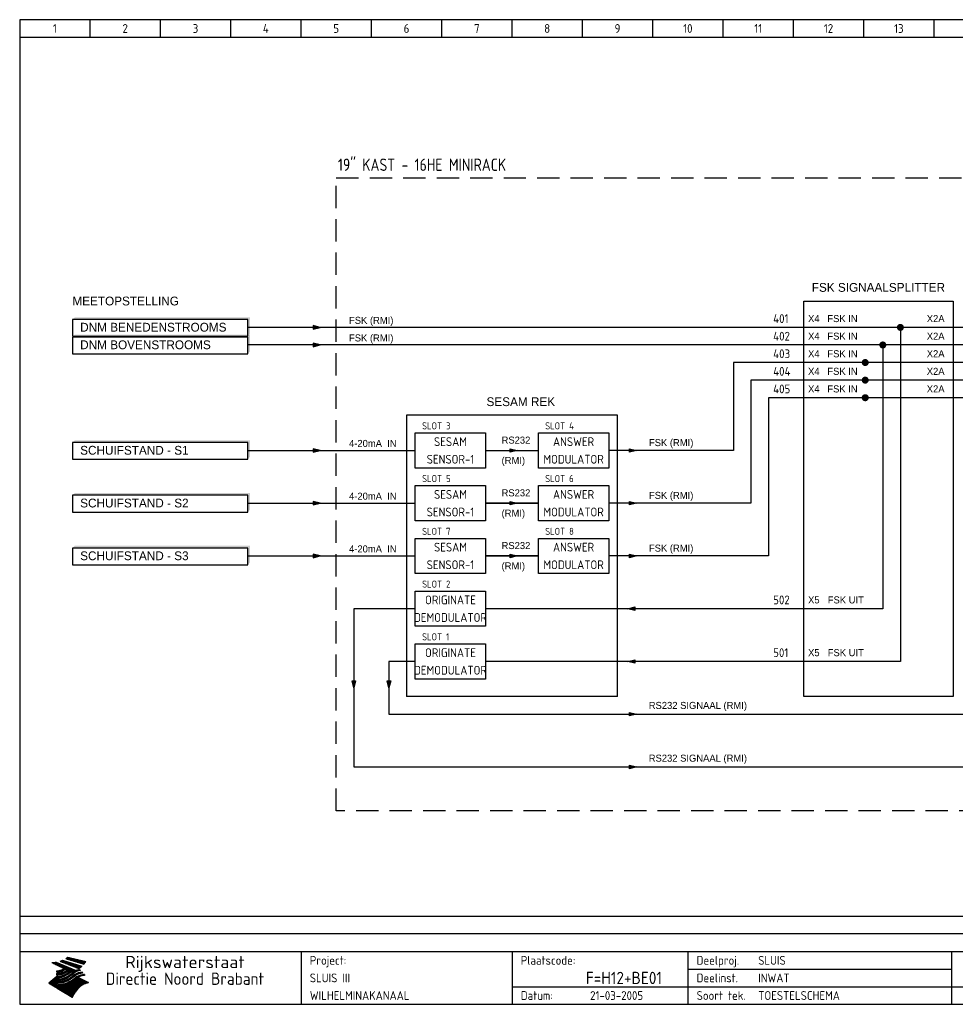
# Model space of a CAD drawing. Extents: x 10 to 410, y 10 to 290.
# Tile 1 of 2: x 10 to 276, y 10 to 290. Entities that reach past the tile are written whole.
import ezdxf
from ezdxf.enums import TextEntityAlignment as Align

# ---------------------------------------------------------------- set-up
doc = ezdxf.new("R2010")
doc.units = 0
doc.header["$MEASUREMENT"] = 0
doc.linetypes.add('HIDDEN', pattern=[9.525, 6.35, -3.175])
doc.layers.get('0').update_dxf_attribs({"linetype": 'CONTINUOUS'})
for name, color, linetype in [('0-25', 7, 'CONTINUOUS'), ('0-35', 2, 'CONTINUOUS'), ('0-50', 3, 'CONTINUOUS'), ('B-25', 7, 'CONTINUOUS'), ('S-25', 7, 'CONTINUOUS')]:
    doc.layers.add(name, color=color, linetype=linetype)
doc.styles.add('ISO', font='iso.shx')
doc.styles.add('ROMAN', font='txt')
doc.styles.get("Standard").update_dxf_attribs({"font": 'iso.shx'})

# ---------------------------------------------------------------- blocks, each defined once
blk = doc.blocks.new('KADERA3')
at = {"layer": '0-25'}
for p, q in [((30, 285), (30, 290)), ((50, 285), (50, 290)), ((70, 285), (70, 290)), ((90, 285), (90, 290)), ((110, 285), (110, 290)), ((130, 285), (130, 290)), ((150, 285), (150, 290)), ((170, 285), (170, 290)), ((190, 285), (190, 290)), ((210, 285), (210, 290)), ((230, 285), (230, 290)), ((250, 285), (250, 290)), ((270, 285), (270, 290)), ((10, 285), (410, 285)), ((410, 35), (10, 35)), ((410, 30), (10, 30)), ((200, 20), (275, 20)), ((150, 15), (335, 15))]:
    blk.add_line(p, q, dxfattribs=at)
at = {"layer": '0-25', "color": 7}
for p, q in [((21.94, 22.42), (22.53, 22.42)), ((22.06, 22.48), (22.36, 22.48)), ((22.18, 22.53), (27.65, 20.8)), ((22.18, 22.53), (27.65, 20.8)), ((23.14, 22.99), (28.22, 21.46)), ((23.14, 22.99), (28.22, 21.46)), ((23.15, 22.98), (25.33, 22.98)), ((23.23, 23.04), (25.09, 23.04)), ((23.32, 23.1), (24.84, 23.1)), ((23.34, 22.93), (25.57, 22.93)), ((23.4, 23.15), (24.6, 23.15)), ((23.49, 23.21), (24.36, 23.21)), ((23.52, 22.87), (25.81, 22.87)), ((23.57, 23.27), (24.12, 23.27)), ((23.64, 23.32), (23.87, 23.32)), ((23.7, 23.36), (28.82, 22.17)), ((23.7, 23.36), (28.82, 22.17)), ((23.71, 22.82), (26.06, 22.82)), ((23.9, 22.76), (26.3, 22.76)), ((24.09, 22.7), (26.54, 22.7)), ((24.27, 22.65), (26.78, 22.65)), ((24.46, 22.59), (27.03, 22.59)), ((24.65, 22.53), (27.27, 22.53)), ((24.84, 22.48), (27.51, 22.48)), ((25.02, 22.42), (27.75, 22.42)), ((19.1, 21.89), (25.12, 19)), ((19.1, 21.89), (25.12, 19)), ((19.17, 21.86), (20.7, 21.86)), ((19.29, 21.8), (20.83, 21.8)), ((19.4, 21.75), (20.96, 21.75)), ((19.52, 21.69), (21.09, 21.69)), ((19.64, 21.63), (21.22, 21.63)), ((19.74, 21.92), (20.56, 21.92)), ((19.75, 21.58), (21.36, 21.58)), ((19.87, 21.52), (21.49, 21.52)), ((19.99, 21.47), (21.62, 21.47)), ((20.11, 21.41), (21.75, 21.41)), ((20.22, 21.35), (21.88, 21.35)), ((20.25, 21.97), (20.43, 21.97)), ((20.34, 21.3), (22.02, 21.3)), ((20.38, 21.99), (26.02, 19.59)), ((20.38, 21.99), (26.02, 19.59)), ((20.46, 21.24), (22.15, 21.24)), ((20.57, 21.18), (22.28, 21.18)), ((20.69, 21.13), (22.41, 21.13)), ((20.81, 21.07), (22.55, 21.07)), ((20.92, 21.02), (22.68, 21.02)), ((21.04, 20.96), (22.81, 20.96)), ((21.16, 20.9), (22.94, 20.9)), ((21.19, 19.61), (22.35, 19.61)), ((21.27, 20.85), (23.07, 20.85)), ((21.39, 20.79), (23.21, 20.79)), ((21.42, 19.67), (22.47, 19.67)), ((21.47, 22.25), (26.83, 20.19)), ((21.47, 22.25), (26.83, 20.19)), ((21.49, 22.25), (23.07, 22.25)), ((21.51, 20.73), (23.34, 20.73)), ((21.6, 22.2), (23.25, 22.2)), ((21.62, 19.72), (22.59, 19.72)), ((21.63, 20.68), (23.47, 20.68)), ((21.65, 22.31), (22.89, 22.31)), ((21.74, 20.62), (23.6, 20.62)), ((21.75, 22.14), (23.42, 22.14)), ((21.8, 22.37), (22.71, 22.37)), ((21.8, 19.78), (22.69, 19.78)), ((21.86, 20.57), (23.73, 20.57)), ((21.9, 22.08), (23.6, 22.08)), ((21.96, 19.83), (22.79, 19.83)), ((21.98, 20.51), (23.87, 20.51)), ((22.04, 22.03), (23.78, 22.03)), ((22.09, 20.45), (24, 20.45)), ((22.11, 19.89), (22.89, 19.89)), ((22.19, 21.97), (23.96, 21.97)), ((22.21, 20.4), (24.13, 20.4)), ((22.24, 19.95), (22.99, 19.95)), ((22.33, 20.34), (24.26, 20.34)), ((22.34, 21.92), (24.13, 21.92)), ((22.37, 20), (23.08, 20)), ((22.44, 20.28), (24.4, 20.28)), ((22.48, 21.86), (24.31, 21.86)), ((22.49, 20.06), (23.04, 20.06)), ((22.56, 20.23), (24.53, 20.23)), ((22.61, 20.12), (22.93, 20.12)), ((22.63, 21.8), (24.49, 21.8)), ((22.68, 20.17), (24.66, 20.17)), ((22.71, 20.17), (22.82, 20.17)), ((23.11, 20.02), (22.77, 20.2)), ((23.11, 20.02), (22.77, 20.2)), ((22.78, 21.75), (24.67, 21.75)), ((22.79, 20.12), (24.79, 20.12)), ((22.91, 20.06), (24.92, 20.06)), ((22.92, 21.69), (24.85, 21.69)), ((23.03, 20), (25.06, 20)), ((23.07, 21.63), (25.02, 21.63)), ((23.15, 19.95), (25.19, 19.95)), ((23.22, 21.58), (25.2, 21.58)), ((23.26, 19.89), (25.32, 19.89)), ((23.3, 19.61), (23.88, 19.61)), ((23.36, 21.52), (25.38, 21.52)), ((23.38, 19.83), (25.45, 19.83)), ((23.39, 19.67), (23.81, 19.67)), ((23.45, 19.7), (23.58, 19.79)), ((23.45, 19.7), (23.58, 19.79)), ((23.48, 19.72), (23.7, 19.72)), ((23.5, 19.78), (25.58, 19.78)), ((23.51, 21.47), (25.56, 21.47)), ((23.56, 19.78), (23.59, 19.78)), ((23.56, 19.39), (23.9, 19.62)), ((23.56, 19.39), (23.9, 19.62)), ((23.58, 19.79), (23.9, 19.62)), ((23.58, 19.79), (23.9, 19.62)), ((23.61, 19.72), (25.72, 19.72)), ((23.66, 21.41), (25.74, 21.41)), ((23.73, 19.67), (25.85, 19.67)), ((23.8, 21.35), (25.91, 21.35)), ((23.85, 19.61), (25.98, 19.61)), ((23.95, 21.3), (26.09, 21.3)), ((24.09, 21.24), (26.27, 21.24)), ((24.24, 21.18), (26.45, 21.18)), ((24.39, 21.13), (26.62, 21.13)), ((24.53, 21.07), (26.8, 21.07)), ((24.68, 21.02), (26.98, 21.02)), ((24.83, 20.96), (27.16, 20.96)), ((24.97, 20.9), (27.34, 20.9)), ((25.12, 20.85), (27.51, 20.85)), ((25.21, 22.37), (28, 22.37)), ((25.27, 20.79), (27.63, 20.79)), ((25.4, 22.31), (28.24, 22.31)), ((25.41, 20.73), (27.57, 20.73)), ((25.56, 20.68), (27.51, 20.68)), ((25.58, 22.25), (28.48, 22.25)), ((25.71, 20.62), (27.44, 20.62)), ((25.77, 22.2), (28.72, 22.2)), ((25.85, 20.57), (27.37, 20.57)), ((25.96, 22.14), (28.79, 22.14)), ((26, 20.51), (27.29, 20.51)), ((26.06, 19.61), (26.85, 19.61)), ((26.15, 22.08), (28.75, 22.08)), ((26.15, 20.45), (27.22, 20.45)), ((26.21, 19.67), (27.23, 19.67)), ((26.29, 20.4), (27.14, 20.4)), ((26.33, 22.03), (28.71, 22.03)), ((26.44, 20.34), (27.06, 20.34)), ((26.44, 19.72), (27.18, 19.72)), ((26.52, 21.97), (28.66, 21.97)), ((26.59, 20.28), (26.97, 20.28)), ((26.71, 21.92), (28.62, 21.92)), ((26.73, 20.23), (26.89, 20.23)), ((26.9, 21.86), (28.57, 21.86)), ((27.08, 21.8), (28.52, 21.8)), ((27.13, 19.78), (27.25, 19.64)), ((27.13, 19.78), (27.25, 19.64)), ((27.27, 21.75), (28.48, 21.75)), ((27.46, 21.69), (28.43, 21.69)), ((27.65, 21.63), (28.38, 21.63)), ((27.83, 21.58), (28.33, 21.58)), ((28.02, 21.52), (28.28, 21.52)), ((28.21, 21.47), (28.22, 21.47)), ((20.58, 17.88), (18.3, 16)), ((20.58, 17.88), (18.3, 16)), ((19.33, 16.85), (21.07, 16.85)), ((19.4, 16.91), (21.55, 16.91)), ((19.47, 16.97), (21.88, 16.97)), ((19.54, 17.02), (22.13, 17.02)), ((19.61, 17.08), (22.34, 17.08)), ((19.67, 17.13), (20.6, 17.13)), ((19.74, 17.19), (20.6, 17.19)), ((19.81, 17.25), (20.6, 17.25)), ((19.88, 17.3), (20.6, 17.3)), ((19.95, 17.36), (20.6, 17.36)), ((20.01, 17.42), (20.6, 17.42)), ((20.08, 17.47), (20.93, 17.47)), ((20.15, 17.53), (21.26, 17.53)), ((20.22, 17.58), (21.51, 17.58)), ((20.29, 17.64), (21.72, 17.64)), ((20.35, 17.7), (21.9, 17.7)), ((20.42, 17.75), (22.07, 17.75)), ((20.49, 17.81), (22.22, 17.81)), ((20.56, 17.87), (22.36, 17.87)), ((20.6, 19.11), (20.58, 19.51)), ((20.6, 19.11), (20.58, 19.51)), ((20.58, 19.5), (22.09, 19.5)), ((20.58, 19.44), (21.95, 19.44)), ((20.59, 19.38), (21.79, 19.38)), ((20.59, 19.33), (21.62, 19.33)), ((20.59, 19.27), (21.42, 19.27)), ((20.6, 19.22), (21.2, 19.22)), ((20.6, 19.16), (20.93, 19.16)), ((20.6, 19.11), (20.69, 19.12)), ((20.6, 19.11), (20.69, 19.12)), ((20.6, 18.79), (20.77, 18.81)), ((20.6, 18.79), (20.77, 18.81)), ((20.6, 18.29), (20.6, 18.79)), ((20.6, 18.29), (20.6, 18.79)), ((20.6, 18.77), (22.46, 18.77)), ((20.6, 18.71), (22.33, 18.71)), ((20.6, 18.65), (22.19, 18.65)), ((20.6, 18.6), (22.04, 18.6)), ((20.6, 18.54), (21.87, 18.54)), ((20.6, 18.48), (21.68, 18.48)), ((20.6, 18.43), (21.46, 18.43)), ((20.6, 18.37), (21.21, 18.37)), ((20.6, 18.32), (20.87, 18.32)), ((20.6, 18.29), (20.88, 18.32)), ((20.6, 18.29), (20.88, 18.32)), ((20.6, 17.88), (20.86, 17.91)), ((20.6, 17.88), (20.86, 17.91)), ((20.6, 17.43), (20.97, 17.48)), ((20.6, 17.43), (20.97, 17.48)), ((20.6, 17.43), (20.6, 17.09)), ((20.6, 17.43), (20.6, 17.09)), ((20.6, 17.09), (21.26, 17.16)), ((20.6, 17.09), (21.26, 17.16)), ((20.6, 16.8), (21.37, 16.89)), ((20.6, 16.8), (21.37, 16.89)), ((20.6, 16.8), (20.6, 16.45)), ((20.6, 16.8), (20.6, 16.45)), ((20.9, 19.55), (22.23, 19.55)), ((20.9, 18.82), (22.59, 18.82)), ((20.98, 17.92), (22.5, 17.92)), ((21.02, 17.13), (22.53, 17.13)), ((21.32, 18.88), (22.71, 18.88)), ((21.32, 17.98), (22.62, 17.98)), ((21.47, 17.19), (22.7, 17.19)), ((21.59, 18.03), (22.74, 18.03)), ((21.61, 18.93), (22.82, 18.93)), ((21.77, 17.25), (22.85, 17.25)), ((21.8, 18.09), (22.85, 18.09)), ((21.84, 18.99), (22.92, 18.99)), ((21.99, 18.15), (22.95, 18.15)), ((22.01, 17.3), (22.99, 17.3)), ((22.03, 19.05), (23.03, 19.05)), ((22.16, 18.2), (23.05, 18.2)), ((22.21, 19.1), (23.12, 19.1)), ((22.21, 17.36), (23.12, 17.36)), ((22.31, 18.26), (23.15, 18.26)), ((22.36, 19.16), (23.22, 19.16)), ((22.39, 17.42), (23.24, 17.42)), ((22.45, 18.32), (23.24, 18.32)), ((22.51, 19.22), (23.3, 19.22)), ((22.56, 17.47), (23.36, 17.47)), ((22.59, 18.37), (23.33, 18.37)), ((22.64, 19.27), (23.39, 19.27)), ((22.71, 18.43), (23.42, 18.43)), ((22.71, 17.53), (23.47, 17.53)), ((22.77, 19.33), (23.47, 19.33)), ((22.83, 18.48), (23.5, 18.48)), ((22.84, 17.58), (23.57, 17.58)), ((22.89, 19.38), (23.55, 19.38)), ((22.94, 18.54), (23.58, 18.54)), ((22.96, 16.85), (23.86, 16.85)), ((22.97, 17.64), (23.67, 17.64)), ((23, 19.44), (23.63, 19.44)), ((23.04, 18.6), (23.66, 18.6)), ((23.1, 19.5), (23.72, 19.5)), ((23.1, 17.7), (23.77, 17.7)), ((23.12, 16.91), (23.96, 16.91)), ((23.14, 18.65), (23.74, 18.65)), ((23.21, 19.55), (23.8, 19.55)), ((23.21, 17.75), (23.86, 17.75)), ((23.24, 18.71), (23.82, 18.71)), ((23.26, 16.97), (24.05, 16.97)), ((23.32, 17.81), (23.95, 17.81)), ((23.33, 18.77), (23.91, 18.77)), ((23.39, 17.02), (24.14, 17.02)), ((23.42, 18.82), (23.99, 18.82)), ((23.42, 17.87), (24.03, 17.87)), ((23.51, 18.88), (24.07, 18.88)), ((23.52, 17.92), (24.11, 17.92)), ((23.52, 17.08), (24.22, 17.08)), ((23.54, 18.9), (24.3, 19.42)), ((23.54, 18.9), (24.3, 19.42)), ((23.59, 18.93), (24.15, 18.93)), ((23.62, 17.98), (24.2, 17.98)), ((23.63, 17.13), (24.3, 17.13)), ((23.65, 18.59), (24.62, 19.25)), ((23.65, 18.59), (24.62, 19.25)), ((23.67, 18.99), (24.23, 18.99)), ((23.71, 18.03), (24.28, 18.03)), ((23.75, 19.05), (24.32, 19.05)), ((23.75, 17.19), (24.38, 17.19)), ((23.79, 18.09), (24.36, 18.09)), ((23.83, 19.1), (24.4, 19.1)), ((23.85, 17.25), (24.46, 17.25)), ((23.88, 18.15), (24.44, 18.15)), ((23.92, 19.16), (24.48, 19.16)), ((23.94, 18.19), (25.23, 19.07)), ((23.94, 18.19), (25.23, 19.07)), ((23.95, 17.3), (24.55, 17.3)), ((23.96, 19.55), (25.96, 19.55)), ((23.96, 18.2), (24.53, 18.2)), ((24, 19.22), (24.56, 19.22)), ((24.04, 18.26), (24.61, 18.26)), ((24.05, 17.36), (24.63, 17.36)), ((24.06, 17.88), (25.34, 18.76)), ((24.06, 17.88), (25.34, 18.76)), ((24.08, 19.5), (25.88, 19.5)), ((24.08, 19.27), (24.58, 19.27)), ((24.13, 18.32), (24.69, 18.32)), ((24.14, 17.42), (24.71, 17.42)), ((24.16, 19.33), (24.47, 19.33)), ((24.2, 19.44), (25.79, 19.44)), ((24.21, 18.37), (24.77, 18.37)), ((24.23, 17.47), (24.79, 17.47)), ((24.24, 17.48), (25.52, 18.36)), ((24.24, 17.48), (25.52, 18.36)), ((24.25, 19.38), (24.36, 19.38)), ((24.29, 18.43), (24.85, 18.43)), ((24.3, 19.42), (24.62, 19.25)), ((24.3, 19.42), (24.62, 19.25)), ((24.31, 19.38), (25.71, 19.38)), ((24.31, 17.53), (24.87, 17.53)), ((24.35, 17.17), (25.64, 18.05)), ((24.35, 17.17), (25.64, 18.05)), ((24.37, 18.48), (24.94, 18.48)), ((24.39, 17.58), (24.96, 17.58)), ((24.43, 19.33), (25.62, 19.33)), ((24.45, 18.54), (25.02, 18.54)), ((24.47, 17.64), (25.04, 17.64)), ((24.54, 18.6), (25.1, 18.6)), ((24.55, 19.27), (25.54, 19.27)), ((24.56, 17.7), (25.12, 17.7)), ((24.62, 18.65), (25.18, 18.65)), ((24.63, 16.72), (25.91, 17.6)), ((24.63, 16.72), (25.91, 17.6)), ((24.64, 17.75), (25.2, 17.75)), ((24.67, 19.22), (25.45, 19.22)), ((24.7, 18.71), (25.27, 18.71)), ((24.72, 17.81), (25.29, 17.81)), ((24.78, 19.16), (25.37, 19.16)), ((24.78, 18.77), (25.34, 18.77)), ((24.8, 17.87), (25.37, 17.87)), ((24.82, 16.85), (28.23, 16.85)), ((24.87, 18.82), (25.4, 18.82)), ((24.89, 17.92), (25.45, 17.92)), ((24.9, 19.1), (25.28, 19.1)), ((24.9, 16.91), (28.11, 16.91)), ((24.95, 18.88), (25.45, 18.88)), ((24.97, 17.98), (25.53, 17.98)), ((24.99, 16.97), (28, 16.97)), ((25.02, 19.05), (25.2, 19.05)), ((25.03, 18.93), (25.51, 18.93)), ((25.05, 18.03), (25.61, 18.03)), ((25.07, 17.02), (27.89, 17.02)), ((25.11, 18.99), (25.57, 18.99)), ((26.02, 19.59), (25.12, 19)), ((26.02, 19.59), (25.12, 19)), ((25.13, 18.09), (25.68, 18.09)), ((25.15, 17.08), (27.77, 17.08)), ((25.19, 19.05), (25.63, 19.05)), ((25.21, 18.15), (25.75, 18.15)), ((25.23, 17.13), (27.66, 17.13)), ((25.26, 19.1), (25.7, 19.1)), ((25.3, 18.2), (25.82, 18.2)), ((25.31, 17.19), (27.55, 17.19)), ((25.33, 19.16), (25.77, 19.16)), ((25.38, 18.26), (25.89, 18.26)), ((25.39, 19.22), (25.85, 19.22)), ((25.4, 17.25), (27.43, 17.25)), ((25.46, 18.32), (25.97, 18.32)), ((25.47, 19.27), (25.93, 19.27)), ((25.48, 17.3), (27.32, 17.3)), ((25.54, 19.33), (26.03, 19.33)), ((25.54, 18.37), (26.06, 18.37)), ((25.56, 17.36), (27.21, 17.36)), ((25.62, 18.43), (26.14, 18.43)), ((25.63, 19.38), (26.13, 19.38)), ((25.64, 17.42), (27.1, 17.42)), ((25.7, 18.48), (26.24, 18.48)), ((25.72, 19.44), (26.24, 19.44)), ((25.73, 17.47), (26.98, 17.47)), ((25.79, 18.54), (26.34, 18.54)), ((25.81, 17.53), (26.87, 17.53)), ((25.82, 19.5), (26.36, 19.5)), ((25.89, 18.6), (26.46, 18.6)), ((25.89, 17.58), (26.76, 17.58)), ((25.93, 19.55), (26.53, 19.55)), ((25.96, 17.64), (26.64, 17.64)), ((25.99, 18.65), (26.58, 18.65)), ((26.04, 17.7), (26.59, 17.7)), ((26.1, 18.71), (26.72, 18.71)), ((26.12, 17.75), (26.67, 17.75)), ((26.2, 17.81), (26.76, 17.81)), ((26.23, 18.77), (26.89, 18.77)), ((26.29, 17.87), (26.86, 17.87)), ((26.37, 18.82), (27.09, 18.82)), ((26.39, 17.92), (26.97, 17.92)), ((26.49, 17.98), (27.09, 17.98)), ((26.53, 18.88), (27.34, 18.88)), ((26.56, 17.68), (29.54, 16.2)), ((26.56, 17.68), (29.54, 16.2)), ((26.6, 18.03), (27.22, 18.03)), ((26.72, 18.09), (27.38, 18.09)), ((26.73, 18.93), (27.66, 18.93)), ((26.85, 18.15), (27.56, 18.15)), ((26.99, 18.99), (27.9, 18.99)), ((27, 18.2), (27.8, 18.2)), ((27.18, 18.26), (28.13, 18.26)), ((27.26, 19.05), (27.84, 19.05)), ((27.39, 18.32), (28.47, 18.32)), ((27.7, 18.37), (28.49, 18.37)), ((27.78, 19.1), (27.93, 18.96)), ((27.78, 19.1), (27.93, 18.96)), ((28, 18.43), (28.44, 18.43)), ((28.39, 18.48), (28.54, 18.32)), ((28.39, 18.48), (28.54, 18.32)), ((24.94, 11.97), (18.3, 16)), ((24.94, 11.97), (18.3, 16)), ((18.31, 16.01), (20.96, 16.01)), ((18.38, 16.07), (21.46, 16.07)), ((18.38, 15.95), (20.6, 15.95)), ((18.45, 16.12), (21.88, 16.12)), ((18.47, 15.9), (20.6, 15.9)), ((18.52, 16.18), (22.15, 16.18)), ((18.57, 15.84), (20.6, 15.84)), ((18.59, 16.23), (22.38, 16.23)), ((18.65, 16.29), (22.58, 16.29)), ((18.66, 15.78), (20.6, 15.78)), ((18.72, 16.35), (22.75, 16.35)), ((18.75, 15.73), (20.6, 15.73)), ((18.79, 16.4), (22.91, 16.4)), ((18.85, 15.67), (20.6, 15.67)), ((18.86, 16.46), (20.6, 16.46)), ((18.93, 16.52), (20.6, 16.52)), ((18.94, 15.62), (20.6, 15.62)), ((18.99, 16.57), (20.6, 16.57)), ((19.03, 15.56), (27.83, 15.56)), ((19.06, 16.63), (20.6, 16.63)), ((19.12, 15.5), (27.75, 15.5)), ((19.13, 16.68), (20.6, 16.68)), ((19.2, 16.74), (20.6, 16.74)), ((19.22, 15.45), (27.66, 15.45)), ((19.27, 16.8), (20.6, 16.8)), ((19.31, 15.39), (27.58, 15.39)), ((19.4, 15.33), (27.5, 15.33)), ((19.49, 15.28), (27.43, 15.28)), ((19.59, 15.22), (27.36, 15.22)), ((19.68, 15.17), (27.29, 15.17)), ((19.77, 15.11), (27.22, 15.11)), ((19.86, 15.05), (27.15, 15.05)), ((19.96, 15), (27.09, 15)), ((20.05, 14.94), (27.02, 14.94)), ((20.14, 14.88), (26.96, 14.88)), ((20.24, 14.83), (26.9, 14.83)), ((20.33, 14.77), (26.84, 14.77)), ((20.42, 14.72), (26.79, 14.72)), ((20.51, 14.66), (26.73, 14.66)), ((20.6, 16.45), (21.56, 16.56)), ((20.6, 16.45), (21.56, 16.56)), ((20.6, 15.97), (21.67, 16.09)), ((20.6, 15.97), (21.67, 16.09)), ((20.6, 15.97), (20.6, 15.58)), ((20.6, 15.97), (20.6, 15.58)), ((20.6, 15.58), (21.95, 15.73)), ((20.6, 15.58), (21.95, 15.73)), ((20.61, 14.6), (26.68, 14.6)), ((20.7, 16.46), (23.06, 16.46)), ((20.7, 14.55), (26.62, 14.55)), ((20.79, 14.49), (26.57, 14.49)), ((20.88, 14.43), (26.52, 14.43)), ((20.94, 15.62), (27.92, 15.62)), ((20.98, 14.38), (26.47, 14.38)), ((21.07, 14.32), (26.42, 14.32)), ((21.16, 14.27), (26.38, 14.27)), ((21.2, 16.52), (23.2, 16.52)), ((21.25, 14.21), (26.33, 14.21)), ((21.35, 14.15), (26.29, 14.15)), ((21.44, 14.1), (26.24, 14.1)), ((21.45, 15.67), (28.01, 15.67)), ((21.53, 14.04), (26.2, 14.04)), ((21.72, 16.57), (23.32, 16.57)), ((21.96, 15.73), (28.11, 15.73)), ((22.1, 16.63), (23.44, 16.63)), ((22.34, 15.78), (28.21, 15.78)), ((22.38, 16.68), (23.56, 16.68)), ((22.6, 16.74), (23.66, 16.74)), ((22.62, 15.84), (28.33, 15.84)), ((22.79, 16.8), (23.77, 16.8)), ((22.84, 15.9), (28.52, 15.9)), ((23.04, 15.95), (28.71, 15.95)), ((23.21, 16.01), (28.9, 16.01)), ((23.37, 16.07), (29.08, 16.07)), ((23.51, 16.12), (29.27, 16.12)), ((29.41, 16.17), (23.65, 16.17)), ((23.77, 16.23), (29.47, 16.23)), ((23.89, 16.29), (29.36, 16.29)), ((24, 16.35), (29.24, 16.35)), ((24.11, 16.4), (29.13, 16.4)), ((24.21, 16.46), (29.02, 16.46)), ((24.31, 16.52), (28.91, 16.52)), ((24.4, 16.57), (28.79, 16.57)), ((24.49, 16.63), (28.68, 16.63)), ((24.57, 16.68), (28.57, 16.68)), ((24.66, 16.74), (28.45, 16.74)), ((24.74, 16.8), (28.34, 16.8)), ((28.29, 15.83), (29.54, 16.2)), ((28.29, 15.83), (29.54, 16.2)), ((29.54, 16.2), (29.45, 16.17)), ((29.54, 16.2), (29.45, 16.17)), ((29.46, 16.18), (29.47, 16.18)), ((21.63, 13.98), (26.16, 13.98)), ((21.72, 13.93), (26.12, 13.93)), ((21.81, 13.87), (26.08, 13.87)), ((21.9, 13.82), (26.04, 13.82)), ((22, 13.76), (26, 13.76)), ((22.09, 13.7), (25.96, 13.7)), ((22.18, 13.65), (25.93, 13.65)), ((22.27, 13.59), (25.89, 13.59)), ((22.37, 13.53), (25.86, 13.53)), ((22.46, 13.48), (25.82, 13.48)), ((22.55, 13.42), (25.79, 13.42)), ((22.65, 13.37), (25.76, 13.37)), ((22.74, 13.31), (25.73, 13.31)), ((22.83, 13.25), (25.69, 13.25)), ((22.92, 13.2), (25.66, 13.2)), ((23.02, 13.14), (25.63, 13.14)), ((23.11, 13.08), (25.59, 13.08)), ((23.2, 13.03), (25.56, 13.03)), ((23.29, 12.97), (25.53, 12.97)), ((23.39, 12.92), (25.5, 12.92)), ((23.48, 12.86), (25.46, 12.86)), ((23.57, 12.8), (25.43, 12.8)), ((23.66, 12.75), (25.4, 12.75)), ((23.76, 12.69), (25.36, 12.69)), ((23.85, 12.63), (25.33, 12.63)), ((23.94, 12.58), (25.3, 12.58)), ((24.04, 12.52), (25.26, 12.52)), ((24.13, 12.47), (25.23, 12.47)), ((24.22, 12.41), (25.2, 12.41)), ((24.31, 12.35), (25.17, 12.35)), ((24.41, 12.3), (25.13, 12.3)), ((24.5, 12.24), (25.1, 12.24)), ((24.59, 12.18), (25.07, 12.18)), ((24.68, 12.13), (25.03, 12.13)), ((24.78, 12.07), (25, 12.07)), ((24.87, 12.02), (24.97, 12.02)), ((24.94, 11.97), (25.81, 13.45)), ((24.94, 11.97), (25.81, 13.45))]:
    blk.add_line(p, q, dxfattribs=at)
for centre, radius, start, end in [((19.84, 27.26), 5.27, 288.0217, 296.3084), ((19.84, 27.26), 5.27, 288.0217, 296.3084), ((20.49, 27.56), 5.28, 300.0654, 307.393), ((20.49, 27.56), 5.28, 300.0654, 307.393), ((19.15, 29.7), 7.8, 269.6055, 279.0886), ((19.15, 29.7), 7.8, 269.6055, 279.0886), ((19.93, 25.38), 5.91, 276.3402, 298.7463), ((19.93, 25.38), 5.91, 276.3402, 298.7463), ((19.84, 25.09), 6.03, 278.129, 302.868), ((19.84, 25.09), 6.03, 278.129, 302.868), ((20.35, 24.56), 5.76, 274.164, 302.5474), ((20.35, 24.56), 5.76, 274.164, 302.5474), ((27.05, 17.17), 2.63, 107.4286, 133.7799), ((27.05, 17.17), 2.63, 107.4286, 133.7799), ((27.01, 16.84), 2.93, 87.7348, 104.8316), ((27.01, 16.84), 2.93, 87.7348, 104.8316), ((27.37, 15.71), 3.93, 91.7838, 103.2817), ((27.37, 15.71), 3.93, 91.7838, 103.2817), ((24.11, 24.7), 5.26, 301.1147, 312.2814), ((24.11, 24.7), 5.26, 301.1147, 312.2814), ((21.95, 27.32), 8.59, 316.9248, 323.1399), ((21.95, 27.32), 8.59, 316.9248, 323.1399), ((20.21, 23.78), 5.91, 273.6149, 304.3803), ((20.21, 23.78), 5.91, 273.6149, 304.3803), ((20.05, 24.28), 6.02, 277.9472, 305.7139), ((20.05, 24.28), 6.02, 277.9472, 305.7139), ((20.04, 23.49), 6.09, 278.8115, 306.4242), ((20.04, 23.49), 6.09, 278.8115, 306.4242), ((20.53, 23.07), 5.96, 277.0519, 304.973), ((20.53, 23.07), 5.96, 277.0519, 304.973), ((20.72, 22.76), 5.91, 276.3402, 304.3803), ((20.72, 22.76), 5.91, 276.3402, 304.3803), ((21.06, 22.34), 5.81, 274.9043, 303.1745), ((21.06, 22.34), 5.81, 274.9043, 303.1745), ((20.82, 22.06), 6.04, 278.1111, 305.8489), ((20.82, 22.06), 6.04, 278.1111, 305.8489), ((27.45, 16.91), 2.81, 110.4143, 138.7411), ((27.45, 16.91), 2.81, 110.4143, 138.7411), ((27.57, 15.64), 3.4, 98.1566, 126.9045), ((27.57, 15.64), 3.4, 98.1566, 126.9045), ((27.91, 15.54), 3.39, 100.5835, 132.088), ((27.91, 15.54), 3.39, 100.5835, 132.088), ((28.21, 14.74), 3.67, 95.7581, 128.7216), ((28.21, 14.74), 3.67, 95.7581, 128.7216), ((28.4, 15.05), 3.21, 96.3886, 125.0052), ((28.4, 15.05), 3.21, 96.3886, 125.0052), ((27.82, 16.31), 2.8, 90.634, 105.1984), ((27.82, 16.31), 2.8, 90.634, 105.1984), ((28.19, 15.04), 3.93, 93.8342, 103.2817), ((28.19, 15.04), 3.93, 93.8342, 103.2817), ((28.58, 15.69), 2.8, 93.8141, 105.1984), ((28.58, 15.69), 2.8, 93.8141, 105.1984), ((28.95, 14.41), 3.93, 96.0135, 103.2817), ((28.95, 14.41), 3.93, 96.0135, 103.2817), ((21.3, 21.6), 5.91, 276.3402, 304.3803), ((21.3, 21.6), 5.91, 276.3402, 304.3803), ((31.24, 10.26), 6.3, 117.9568, 149.6251), ((31.24, 10.26), 6.3, 117.9568, 149.6251)]:
    blk.add_arc(centre, radius, start, end, dxfattribs=at)
at = {"layer": '0-35'}
for p, q in [((90, 25), (90, 10)), ((150, 25), (150, 10)), ((200, 25), (200, 10)), ((275, 25), (275, 10))]:
    blk.add_line(p, q, dxfattribs=at)
at = {"layer": '0-50'}
blk.add_line((10, 25), (410, 25), dxfattribs=at)
blk.add_lwpolyline([(10, 10), (410, 10), (410, 290), (10, 290)], close=True, dxfattribs=at)
at = {"layer": '0-25', "style": 'ISO'}
for s, p in [('Project:', (92.5, 22.5)), ('Plaatscode:', (152.5, 22.5)), ('Deelproj.', (202.5, 22.5)), ('Deelinst.', (202.5, 17.5)), ('Datum:', (152.5, 12.5)), ('Soort tek.', (202.5, 12.5))]:
    blk.add_text(s, height=2.5, dxfattribs=at).set_placement(p, align=Align.MIDDLE_LEFT)
for tag, p in [('STR1', (20, 287.5)), ('STR2', (40, 287.5)), ('STR3', (60, 287.5)), ('STR4', (80, 287.5)), ('STR5', (100, 287.5)), ('STR6', (120, 287.5)), ('STR7', (140, 287.5)), ('STR8', (160, 287.5)), ('STR9', (180, 287.5)), ('STR10', (200, 287.5)), ('STR11', (220, 287.5)), ('STR12', (240, 287.5)), ('STR13', (260, 287.5)), ('STR14', (280, 287.5)), ('STR15', (300, 287.5)), ('STR16', (320, 287.5)), ('STR17', (340, 287.5)), ('STR18', (360, 287.5)), ('STR19', (380, 287.5)), ('STR20', (400, 287.5)), ('W', (180, 12.5)), ('Z', (310, 12.5)), ('Y', (327.5, 12.5))]:
    blk.add_attdef(tag, text='', height=2.5, dxfattribs=at).set_placement(p, align=Align.MIDDLE)
for tag, p in [('N', (220, 22.5)), ('B', (92.5, 17.5)), ('P', (220, 17.5)), ('C', (92.5, 12.5)), ('U', (220, 12.5)), ('REV', (295, 12.5))]:
    blk.add_attdef(tag, text='', height=2.5, dxfattribs=at).set_placement(p, align=Align.MIDDLE_LEFT)
at = {"layer": '0-35', "style": 'ISO', "width": 1.00614}
blk.add_text('Rijkswaterstaat', height=3.5, dxfattribs=at).set_placement((40, 20.28), (74, 20.28), align=Align.FIT)
at = {"layer": '0-35', "color": 2, "style": 'ISO', "width": 0.948867}
blk.add_text('Directie Noord Brabant', height=3.5, dxfattribs=at).set_placement((34.5, 15.53), (79.5, 15.53), align=Align.FIT)
at = {"layer": '0-35', "style": 'ISO'}
blk.add_attdef('RNR', text='', height=3.5, dxfattribs=at).set_placement((305, 17.5), align=Align.MIDDLE)
for tag, p in [('X', (178.5, 17.5)), ('FORM', (402.5, 15))]:
    blk.add_attdef(tag, text='', height=3.5, dxfattribs=at).set_placement(p, align=Align.MIDDLE_LEFT)
at = {"layer": '0-50', "style": 'ISO'}
for tag, p in [('M', (342.5, 15)), ('O', (365, 15))]:
    blk.add_attdef(tag, text='', height=5, dxfattribs=at).set_placement(p, align=Align.MIDDLE)
blk.add_attdef('Q', text='', height=5, dxfattribs=at).set_placement((382.5, 15), align=Align.MIDDLE_LEFT)
blk = doc.blocks.new('SESAMMODEM')
at = {"layer": '0-35'}
blk.add_lwpolyline([(0, 5), (20, 5), (20, -5), (0, -5)], close=True, dxfattribs=at)
at = {"layer": 'B-25', "style": 'ISO'}
for tag, p in [('TYPE_MODEM', (10, 2.5)), ('MODEM_NAAM', (10, -2.5))]:
    blk.add_attdef(tag, text='', height=2.5, dxfattribs=at).set_placement(p, align=Align.MIDDLE_CENTER)

msp = doc.modelspace()

# ---------------------------------------------------------------- linework, layer by layer
at = {"linetype": 'HIDDEN'}
for p, q in [((100, 245), (359.67, 245)), ((100, 65), (100, 245)), ((359.67, 65), (100, 65))]:
    msp.add_line(p, q, dxfattribs=at)
for p, q in [((232.94, 210), (275.44, 210)), ((232.94, 97.5), (232.94, 210)), ((275.44, 210), (275.44, 97.5)), ((25.04, 204.75), (25.04, 200)), ((74.85, 204.75), (25.04, 204.75)), ((74.85, 200), (74.85, 204.75)), ((300.44, 202.5), (74.85, 202.5)), ((260.44, 202.5), (260.44, 107.5)), ((25.04, 200), (74.85, 200)), ((25.04, 199.75), (25.04, 195)), ((74.85, 199.75), (25.04, 199.75)), ((74.85, 195), (74.85, 199.75)), ((300.44, 197.5), (74.85, 197.5)), ((255.44, 197.5), (255.44, 122.5)), ((25.04, 195), (74.85, 195)), ((212.94, 192.5), (212.94, 167.5)), ((300.44, 192.5), (212.94, 192.5)), ((300.44, 187.5), (217.94, 187.5)), ((217.94, 187.5), (217.94, 152.5)), ((300.44, 182.5), (222.94, 182.5)), ((222.94, 182.5), (222.94, 137.5)), ((180, 177.5), (120, 177.5)), ((120, 177.5), (120, 97.5)), ((180, 97.5), (180, 177.5)), ((25.04, 169.75), (25.04, 165)), ((74.85, 169.75), (25.04, 169.75)), ((74.85, 165), (74.85, 169.75)), ((74.85, 167.5), (122.5, 167.5)), ((142.5, 167.5), (157.5, 167.5)), ((212.94, 167.5), (177.5, 167.5)), ((25.04, 165), (74.85, 165)), ((25.04, 154.75), (25.04, 150)), ((74.85, 154.75), (25.04, 154.75)), ((74.85, 150), (74.85, 154.75)), ((74.85, 152.5), (122.5, 152.5)), ((142.5, 152.5), (157.5, 152.5)), ((157.5, 152.5), (142.5, 152.5)), ((217.94, 152.5), (177.5, 152.5)), ((25.04, 150), (74.85, 150)), ((25.04, 139.75), (25.04, 135)), ((74.85, 139.75), (25.04, 139.75)), ((74.85, 135), (74.85, 139.75)), ((74.85, 137.5), (122.5, 137.5)), ((157.5, 137.5), (142.5, 137.5)), ((142.5, 137.5), (157.5, 137.5)), ((222.94, 137.5), (177.5, 137.5)), ((25.04, 135), (74.85, 135)), ((105, 122.5), (105, 77.5)), ((122.5, 122.5), (105, 122.5)), ((255.44, 122.5), (142.5, 122.5)), ((115, 107.5), (115, 92.5)), ((122.5, 107.5), (115, 107.5)), ((260.44, 107.5), (142.5, 107.5)), ((180, 97.5), (120, 97.5)), ((275.44, 97.5), (232.94, 97.5)), ((115, 92.5), (300.44, 92.5)), ((105, 77.5), (300.44, 77.5))]:
    msp.add_line(p, q)
at = {"const_width": 1}
for points in [[(259.94, 202.5, 1), (260.94, 202.5, 1)], [(254.94, 197.5, 1), (255.94, 197.5, 1)], [(249.94, 192.5, 1), (250.94, 192.5, 1)], [(249.94, 187.5, 1), (250.94, 187.5, 1)], [(249.94, 182.5, 1), (250.94, 182.5, 1)]]:
    msp.add_lwpolyline(points, format="xyb", close=True, dxfattribs=at)
for points in [[(25.04, 204.75), (74.85, 204.75), (25.69, 205.4), (75.5, 205.4)], [(74.85, 200), (74.85, 204.75), (75.5, 200.65), (75.5, 205.4)], [(25.04, 199.75), (74.85, 199.75), (25.69, 200.4), (75.5, 200.4)], [(74.85, 195), (74.85, 199.75), (75.5, 195.65), (75.5, 200.4)], [(25.04, 169.75), (74.85, 169.75), (25.69, 170.4), (75.5, 170.4)], [(74.85, 165), (74.85, 169.75), (75.5, 165.65), (75.5, 170.4)], [(25.04, 154.75), (74.85, 154.75), (25.69, 155.4), (75.5, 155.4)], [(74.85, 150), (74.85, 154.75), (75.5, 150.65), (75.5, 155.4)], [(25.04, 139.75), (74.85, 139.75), (25.69, 140.4), (75.5, 140.4)], [(74.85, 135), (74.85, 139.75), (75.5, 135.65), (75.5, 140.4)]]:
    msp.add_solid(points)
at = {"layer": '0-25'}
for p, q in [((95.43, 202.5), (93.43, 203)), ((93.43, 203), (93.43, 202)), ((93.43, 202), (95.43, 202.5)), ((94.8, 202.5), (93.68, 202.75)), ((93.68, 202.75), (93.68, 202.25)), ((93.68, 202.25), (94.8, 202.5)), ((93.93, 202.5), (94.43, 202.5)), ((95.43, 197.5), (93.43, 198)), ((93.43, 198), (93.43, 197)), ((93.43, 197), (95.43, 197.5)), ((94.8, 197.5), (93.68, 197.75)), ((93.68, 197.75), (93.68, 197.25)), ((93.68, 197.25), (94.8, 197.5)), ((93.93, 197.5), (94.43, 197.5)), ((149.48, 168), (151.48, 167.5)), ((149.48, 167), (149.48, 168)), ((183.4, 168), (185.4, 167.5)), ((183.4, 167), (183.4, 168)), ((95.43, 167.5), (93.43, 168)), ((93.43, 168), (93.43, 167)), ((93.43, 167), (95.43, 167.5)), ((94.8, 167.5), (93.68, 167.75)), ((93.68, 167.75), (93.68, 167.25)), ((93.68, 167.25), (94.8, 167.5)), ((93.93, 167.5), (94.43, 167.5)), ((151.48, 167.5), (149.48, 167)), ((149.73, 167.75), (150.86, 167.5)), ((149.73, 167.25), (149.73, 167.75)), ((150.86, 167.5), (149.73, 167.25)), ((149.98, 167.5), (150.48, 167.5)), ((185.4, 167.5), (183.4, 167)), ((183.65, 167.75), (184.77, 167.5)), ((183.65, 167.25), (183.65, 167.75)), ((184.77, 167.5), (183.65, 167.25)), ((183.9, 167.5), (184.4, 167.5)), ((95.43, 152.5), (93.43, 153)), ((93.43, 153), (93.43, 152)), ((93.43, 152), (95.43, 152.5)), ((94.8, 152.5), (93.68, 152.75)), ((93.68, 152.75), (93.68, 152.25)), ((93.68, 152.25), (94.8, 152.5)), ((93.93, 152.5), (94.43, 152.5)), ((149.48, 153), (151.48, 152.5)), ((149.48, 152), (149.48, 153)), ((151.48, 152.5), (149.48, 152)), ((149.73, 152.75), (150.86, 152.5)), ((149.73, 152.25), (149.73, 152.75)), ((150.86, 152.5), (149.73, 152.25)), ((149.98, 152.5), (150.48, 152.5)), ((183.4, 153), (185.4, 152.5)), ((183.4, 152), (183.4, 153)), ((185.4, 152.5), (183.4, 152)), ((183.65, 152.75), (184.77, 152.5)), ((183.65, 152.25), (183.65, 152.75)), ((184.77, 152.5), (183.65, 152.25)), ((183.9, 152.5), (184.4, 152.5)), ((95.43, 137.5), (93.43, 138)), ((93.43, 138), (93.43, 137)), ((93.43, 137), (95.43, 137.5)), ((94.8, 137.5), (93.68, 137.75)), ((93.68, 137.75), (93.68, 137.25)), ((93.68, 137.25), (94.8, 137.5)), ((93.93, 137.5), (94.43, 137.5)), ((149.48, 138), (151.48, 137.5)), ((149.48, 137), (149.48, 138)), ((151.48, 137.5), (149.48, 137)), ((149.73, 137.75), (150.86, 137.5)), ((149.73, 137.25), (149.73, 137.75)), ((150.86, 137.5), (149.73, 137.25)), ((149.98, 137.5), (150.48, 137.5)), ((183.4, 138), (185.4, 137.5)), ((183.4, 137), (183.4, 138)), ((185.4, 137.5), (183.4, 137)), ((183.65, 137.75), (184.77, 137.5)), ((183.65, 137.25), (183.65, 137.75)), ((184.77, 137.5), (183.65, 137.25)), ((183.9, 137.5), (184.4, 137.5)), ((182.94, 122.5), (184.94, 123)), ((184.94, 122), (182.94, 122.5)), ((183.57, 122.5), (184.69, 122.75)), ((184.69, 122.25), (183.57, 122.5)), ((184.44, 122.5), (183.94, 122.5)), ((184.69, 122.75), (184.69, 122.25)), ((184.94, 123), (184.94, 122)), ((182.94, 107.5), (184.94, 108)), ((184.94, 107), (182.94, 107.5)), ((183.57, 107.5), (184.69, 107.75)), ((184.69, 107.25), (183.57, 107.5)), ((184.44, 107.5), (183.94, 107.5)), ((184.69, 107.75), (184.69, 107.25)), ((184.94, 108), (184.94, 107)), ((105, 100), (104.5, 102)), ((104.5, 102), (105.5, 102)), ((105, 100.63), (104.75, 101.75)), ((104.75, 101.75), (105.25, 101.75)), ((105.5, 102), (105, 100)), ((105.25, 101.75), (105, 100.63)), ((105, 101.5), (105, 101)), ((115, 100), (114.5, 102)), ((114.5, 102), (115.5, 102)), ((115, 100.63), (114.75, 101.75)), ((114.75, 101.75), (115.25, 101.75)), ((115.5, 102), (115, 100)), ((115.25, 101.75), (115, 100.63)), ((115, 101.5), (115, 101)), ((183.4, 93), (185.4, 92.5)), ((183.4, 92), (183.4, 93)), ((185.4, 92.5), (183.4, 92)), ((183.65, 92.75), (184.77, 92.5)), ((183.65, 92.25), (183.65, 92.75)), ((184.77, 92.5), (183.65, 92.25)), ((183.9, 92.5), (184.4, 92.5)), ((183.4, 78), (185.4, 77.5)), ((183.4, 77), (183.4, 78)), ((185.4, 77.5), (183.4, 77)), ((183.65, 77.75), (184.77, 77.5)), ((183.65, 77.25), (183.65, 77.75)), ((184.77, 77.5), (183.65, 77.25)), ((183.9, 77.5), (184.4, 77.5))]:
    msp.add_line(p, q, dxfattribs=at)

# ---------------------------------------------------------------- block references
for p, values in [((122.5, 167.5), {'TYPE_MODEM': 'SESAM', 'MODEM_NAAM': 'SENSOR-1'}), ((157.5, 167.5), {'TYPE_MODEM': 'ANSWER', 'MODEM_NAAM': 'MODULATOR'}), ((122.5, 152.5), {'TYPE_MODEM': 'SESAM', 'MODEM_NAAM': 'SENSOR-1'}), ((157.5, 152.5), {'TYPE_MODEM': 'ANSWER', 'MODEM_NAAM': 'MODULATOR'}), ((122.5, 137.5), {'TYPE_MODEM': 'SESAM', 'MODEM_NAAM': 'SENSOR-1'}), ((157.5, 137.5), {'TYPE_MODEM': 'ANSWER', 'MODEM_NAAM': 'MODULATOR'}), ((122.5, 122.5), {'TYPE_MODEM': 'ORIGINATE', 'MODEM_NAAM': 'DEMODULATOR'}), ((122.5, 107.5), {'TYPE_MODEM': 'ORIGINATE', 'MODEM_NAAM': 'DEMODULATOR'})]:
    msp.add_blockref('SESAMMODEM', p, dxfattribs=at).add_auto_attribs(values)
at = {"layer": 'S-25'}
ref = msp.add_blockref('KADERA3', (0, 0), dxfattribs=at)
ref.add_attrib('B', 'SLUIS III', dxfattribs={"layer": '0-25', "height": 2.5, "style": 'ISO'}).set_placement((92.5, 17.5), align=Align.MIDDLE_LEFT)
ref.add_attrib('C', 'WILHELMINAKANAAL', dxfattribs={"layer": '0-25', "height": 2.5, "style": 'ISO'}).set_placement((92.5, 12.5), align=Align.MIDDLE_LEFT)
ref.add_attrib('N', 'SLUIS', dxfattribs={"layer": '0-25', "height": 2.5, "style": 'ISO'}).set_placement((220, 22.5), align=Align.MIDDLE_LEFT)
ref.add_attrib('P', 'INWAT', dxfattribs={"layer": '0-25', "height": 2.5, "style": 'ISO'}).set_placement((220, 17.5), align=Align.MIDDLE_LEFT)
ref.add_attrib('U', 'TOESTELSCHEMA', dxfattribs={"layer": '0-25', "height": 2.5, "style": 'ISO'}).set_placement((220, 12.5), align=Align.MIDDLE_LEFT)
ref.add_attrib('X', 'F=H12+BE01', dxfattribs={"layer": '0-35', "height": 3.5, "style": 'ISO'}).set_placement((171, 17.5), align=Align.MIDDLE_LEFT)
ref.add_attrib('W', '21-03-2005', dxfattribs={"layer": '0-25', "height": 2.5, "style": 'ISO'}).set_placement((179.75, 12.5), align=Align.MIDDLE)
ref.add_attrib('STR1', '1', dxfattribs={"layer": '0-25', "height": 2.5, "style": 'ISO'}).set_placement((20, 287.5), align=Align.MIDDLE)
ref.add_attrib('STR2', '2', dxfattribs={"layer": '0-25', "height": 2.5, "style": 'ISO'}).set_placement((40, 287.5), align=Align.MIDDLE)
ref.add_attrib('STR3', '3', dxfattribs={"layer": '0-25', "height": 2.5, "style": 'ISO'}).set_placement((60, 287.5), align=Align.MIDDLE)
ref.add_attrib('STR4', '4', dxfattribs={"layer": '0-25', "height": 2.5, "style": 'ISO'}).set_placement((80, 287.5), align=Align.MIDDLE)
ref.add_attrib('STR5', '5', dxfattribs={"layer": '0-25', "height": 2.5, "style": 'ISO'}).set_placement((100, 287.5), align=Align.MIDDLE)
ref.add_attrib('STR6', '6', dxfattribs={"layer": '0-25', "height": 2.5, "style": 'ISO'}).set_placement((120, 287.5), align=Align.MIDDLE)
ref.add_attrib('STR7', '7', dxfattribs={"layer": '0-25', "height": 2.5, "style": 'ISO'}).set_placement((140, 287.5), align=Align.MIDDLE)
ref.add_attrib('STR8', '8', dxfattribs={"layer": '0-25', "height": 2.5, "style": 'ISO'}).set_placement((160, 287.5), align=Align.MIDDLE)
ref.add_attrib('STR9', '9', dxfattribs={"layer": '0-25', "height": 2.5, "style": 'ISO'}).set_placement((180, 287.5), align=Align.MIDDLE)
ref.add_attrib('STR10', '10', dxfattribs={"layer": '0-25', "height": 2.5, "style": 'ISO'}).set_placement((200, 287.5), align=Align.MIDDLE)
ref.add_attrib('STR11', '11', dxfattribs={"layer": '0-25', "height": 2.5, "style": 'ISO'}).set_placement((220, 287.5), align=Align.MIDDLE)
ref.add_attrib('STR12', '12', dxfattribs={"layer": '0-25', "height": 2.5, "style": 'ISO'}).set_placement((240, 287.5), align=Align.MIDDLE)
ref.add_attrib('STR13', '13', dxfattribs={"layer": '0-25', "height": 2.5, "style": 'ISO'}).set_placement((260, 287.5), align=Align.MIDDLE)

# ---------------------------------------------------------------- texts
at = {"width": 0.9}
msp.add_text('19" KAST - 16HE MINIRACK', height=3.5, dxfattribs=at).set_placement((100.5, 247))
at = {"style": 'ROMAN'}
for s, p in [('FSK SIGNAALSPLITTER', (254.19, 213.87)), ('SESAM REK', (152.5, 181.37))]:
    msp.add_text(s, height=2.5, dxfattribs=at).set_placement(p, align=Align.MIDDLE_CENTER)
for s, height, style, p in [('MEETOPSTELLING', 2.5, 'ROMAN', (24.99, 210)), ('401', 2.5, 'ISO', (224.27, 205)), ('X4', 2, 'ROMAN', (234.19, 205)), ('FSK IN', 2, 'ROMAN', (239.67, 205)), ('X2A', 2, 'ROMAN', (267.94, 205)), ('402', 2.5, 'ISO', (224.27, 200)), ('X4', 2, 'ROMAN', (234.19, 200)), ('FSK IN', 2, 'ROMAN', (239.67, 200)), ('X2A', 2, 'ROMAN', (267.94, 200)), ('403', 2.5, 'ISO', (224.27, 195)), ('FSK IN', 2, 'ROMAN', (239.67, 195)), ('X2A', 2, 'ROMAN', (267.94, 195)), ('X4', 2, 'ROMAN', (234.19, 195)), ('404', 2.5, 'ISO', (224.27, 190)), ('X4', 2, 'ROMAN', (234.19, 190)), ('FSK IN', 2, 'ROMAN', (239.67, 190)), ('X2A', 2, 'ROMAN', (267.94, 190)), ('405', 2.5, 'ISO', (224.27, 185)), ('X4', 2, 'ROMAN', (234.19, 185)), ('FSK IN', 2, 'ROMAN', (239.67, 185)), ('X2A', 2, 'ROMAN', (267.94, 185)), ('502', 2.5, 'ISO', (224.27, 125)), ('FSK UIT', 2, 'ROMAN', (239.79, 125)), ('X5', 2, 'ROMAN', (234.19, 125)), ('501', 2.5, 'ISO', (224.27, 110)), ('X5', 2, 'ROMAN', (234.19, 110)), ('FSK UIT', 2, 'ROMAN', (239.79, 110)), ('RS232 SIGNAAL (RMI)', 2, 'ROMAN', (188.88, 95)), ('RS232 SIGNAAL (RMI)', 2, 'ROMAN', (188.88, 80))]:
    msp.add_text(s, height=height, dxfattribs=dict(style=style)).set_placement(p, align=Align.MIDDLE_LEFT)
for s, p in [('FSK (RMI)', (103.65, 203.5)), ('FSK (RMI)', (103.65, 198.5)), ('RS232', (147.03, 169.45)), ('FSK (RMI)', (188.94, 168.73)), ('4-20mA  IN', (103.65, 168.5)), ('(RMI)', (147.03, 163.67)), ('4-20mA  IN', (103.65, 153.5)), ('RS232', (147.03, 154.45)), ('FSK (RMI)', (188.94, 153.73)), ('(RMI)', (147.03, 148.67)), ('4-20mA  IN', (103.65, 138.5)), ('RS232', (147.03, 139.45)), ('FSK (RMI)', (188.94, 138.73)), ('(RMI)', (147.03, 133.67))]:
    msp.add_text(s, height=2, dxfattribs=at).set_placement(p)
for s, p in [('DNM BENEDENSTROOMS', (27.2, 203.8)), ('DNM BOVENSTROOMS', (27.2, 198.8)), ('SCHUIFSTAND - S1', (27.2, 168.8)), ('SCHUIFSTAND - S2', (27.2, 153.8)), ('SCHUIFSTAND - S3', (27.2, 138.8))]:
    msp.add_text(s, height=2.5, dxfattribs=at).set_placement(p, align=Align.TOP_LEFT)
at = {"layer": 'B-25', "style": 'ISO'}
for s, p in [('SLOT 3', (124.42, 173.5)), ('SLOT 4', (159.42, 173.5)), ('SLOT 5', (124.42, 158.5)), ('SLOT 6', (159.42, 158.5)), ('SLOT 7', (124.42, 143.5)), ('SLOT 8', (159.42, 143.5)), ('SLOT 2', (124.42, 128.5)), ('SLOT 1', (124.42, 113.5))]:
    msp.add_text(s, height=2, dxfattribs=at).set_placement(p)

doc.saveas('drawing.dxf')
